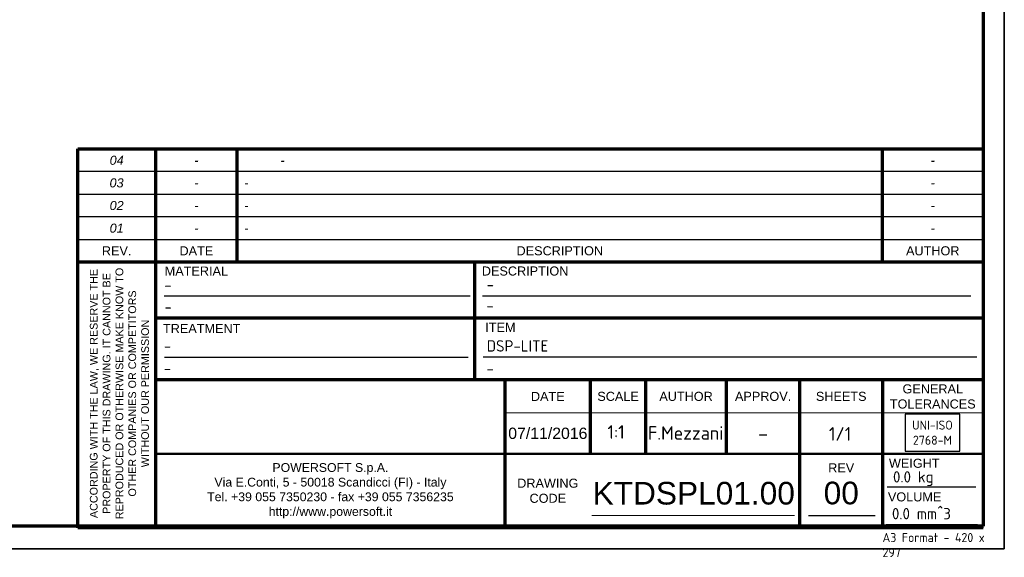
# Model space of a CAD drawing. Header units: millimetres. Extents: x 0 to 420, y -2 to 296.
# Tile 30 of 34: x 203 to 420, y -2 to 117. Entities that reach past the tile are written whole.
import ezdxf
from ezdxf import colors
from ezdxf.entities.mleader import LeaderData, LeaderLine
from ezdxf.math import Vec2, Vec3

# ---------------------------------------------------------------- set-up
doc = ezdxf.new("R2010")
doc.units = ezdxf.units.MM
for name, color, linetype in [('_Translation', 7, 'Continuous'), ('BORDO', 7, 'Continuous'), ('Default', 7, 'Continuous'), ('Predefinito', 7, 'Continuous')]:
    doc.layers.add(name, color=color, linetype=linetype)

# ---------------------------------------------------------------- blocks, each defined once
blk = doc.blocks.new('_DOT')
at = {"color": 0, "linetype": 'ByBlock', "lineweight": -2}
blk.add_line((-0.5, 0), (-1, 0), dxfattribs=at)
at = {"color": 0, "linetype": 'ByBlock', "const_width": 0.5}
blk.add_lwpolyline([(-0.25, 0, 1), (0.25, 0, 1)], format="xyb", close=True, dxfattribs=at)

msp = doc.modelspace()

# ---------------------------------------------------------------- linework, layer by layer
at = {"layer": '_Translation', "color": 7, "linetype": 'Continuous', "lineweight": 70}
for p, q in [((415.345, 291.597), (415.345, 5.051)), ((215.495, 4.67), (215.495, 88.313)), ((215.495, 88.313), (415.317, 88.313)), ((232.692, 88.313), (232.692, 4.67)), ((415.317, 63.319), (215.495, 63.319)), ((303.176, 37.325), (303.176, 63.319)), ((232.692, 51.048), (415.317, 51.048)), ((415.317, 37.325), (232.692, 37.325)), ((309.88, 4.67), (309.88, 37.325)), ((328.634, 37.325), (328.634, 20.997)), ((340.89, 20.997), (340.89, 37.325)), ((358.645, 37.325), (358.645, 20.997)), ((374.9, 4.67), (374.9, 37.325)), ((393.125, 37.325), (393.125, 17.907)), ((415.345, 5.051), (5.475, 5.051))]:
    msp.add_line(p, q, dxfattribs=at)
at = {"layer": '_Translation', "color": 7, "linetype": 'Continuous', "lineweight": 25}
for p, q in [((415.317, 83.329), (215.495, 83.329)), ((215.495, 78.312), (415.317, 78.312)), ((415.317, 73.316), (215.495, 73.316)), ((215.495, 68.318), (415.317, 68.318)), ((234.613, 55.913), (302.1, 55.913)), ((304.865, 55.891), (412.649, 55.891)), ((413.969, 42.326), (304.998, 42.326))]:
    msp.add_line(p, q, dxfattribs=at)
at = {"layer": '_Translation', "color": 7, "linetype": 'Continuous', "lineweight": 30}
msp.add_lwpolyline([(398.129, 29.764), (398.129, 21.581), (410.178, 21.581), (410.178, 29.764), (398.129, 29.764)], dxfattribs=at)
at = {"layer": 'Default', "color": 7, "linetype": 'Continuous', "lineweight": 18}
msp.add_line((328.978, 7.347), (373.734, 7.347), dxfattribs=at)
at = {"layer": 'Predefinito', "color": 7, "linetype": 'Continuous', "lineweight": 35}
for p, q in [((420.012, 296.257), (420.012, -0.008)), ((420.012, -0.008), (0.74, -0.008))]:
    msp.add_line(p, q, dxfattribs=at)
at = {"layer": 'Predefinito', "color": 7, "linetype": 'Continuous', "lineweight": 70}
for p, q in [((250.681, 63.319), (250.681, 88.313)), ((393.125, 63.319), (393.125, 88.313)), ((393.125, 17.907), (393.125, 4.67)), ((415.317, 4.67), (215.495, 4.67))]:
    msp.add_line(p, q, dxfattribs=at)
at = {"layer": 'Predefinito', "color": 7, "linetype": 'Continuous', "lineweight": 9}
for p, q in [((415.317, 88.313), (415.317, 4.67)), ((210.703, -0.008), (420.012, -0.008))]:
    msp.add_line(p, q, dxfattribs=at)
at = {"layer": 'Predefinito', "color": 7, "linetype": 'Continuous', "lineweight": 25}
for p, q in [((234.679, 42.35), (301.649, 42.35)), ((394.147, 13.708), (413.71, 13.708)), ((376.763, 7.347), (391.494, 7.347)), ((393.935, 5.36), (414.071, 5.36))]:
    msp.add_line(p, q, dxfattribs=at)
at = {"layer": 'Predefinito', "color": 7, "linetype": 'Continuous', "lineweight": 18}
msp.add_line((309.88, 30.028), (415.317, 30.028), dxfattribs=at)
at = {"layer": 'Predefinito', "color": 7, "linetype": 'Continuous', "lineweight": 50}
msp.add_line((415.317, 20.997), (232.692, 20.997), dxfattribs=at)

# ---------------------------------------------------------------- texts
at = {"layer": '_Translation', "char_height": 2}
for s, insert, width, attachment_point in [('{\\fArial|b0||i1||c0|p34;\\C7;\\H2.;\\W1.;04}', (224.094, 85.813), 17.19725, 5), ('{\\fArial|b0||i1||c0|p34;\\C7;\\H2.;\\W1.;-}', (241.687, 85.813), 17.98926, 5), ('{\\fArial|b0||i1||c0|p34;\\C7;\\H2.;\\W1.;^I}{\\fArial|b0||i1||c0|p34;\\C7;\\H2.;\\W1.;  -}', (250.681, 85.813), 142.44308, 4), ('{\\fArial|b0||i1||c0|p34;\\C7;\\H2.;\\W1.;-}', (404.221, 85.813), 22.19296, 5), ('{\\fArial|b0||i1||c0|p34;\\C7;\\H2.;\\W1.;03}', (224.077, 80.815), 17.16428, 5), ('{\\fArial|b0||i1||c0|p34;\\C7;\\H2.;\\W1.;-}', (241.687, 80.815), 17.98926, 5), ('{\\fArial|b0||i1||c0|p34;\\C7;\\H2.;\\W1.;  -}', (250.681, 80.815), 142.44308, 4), ('{\\fArial|b0||i1||c0|p34;\\C7;\\H2.;\\W1.;-}', (404.221, 80.815), 22.19296, 5), ('{\\fArial|b0||i1||c0|p34;\\C7;\\H2.;\\W1.;02}', (224.094, 75.816), 17.19725, 5), ('{\\fArial|b0||i1||c0|p34;\\C7;\\H2.;\\W1.;-}', (241.687, 75.814), 17.98926, 5), ('{\\fArial|b0||i1||c0|p34;\\C7;\\H2.;\\W1.;  -}', (250.681, 75.816), 142.44308, 4), ('{\\fArial|b0||i1||c0|p34;\\C7;\\H2.;\\W1.;-}', (404.221, 75.816), 22.19296, 5), ('{\\fArial|b0||i1||c0|p34;\\C7;\\H2.;\\W1.;01}', (224.094, 70.817), 17.19725, 5), ('{\\fArial|b0||i1||c0|p34;\\C7;\\H2.;\\W1.;-}', (241.687, 70.817), 17.98926, 5), ('{\\fArial|b0||i1||c0|p34;\\C7;\\H2.;\\W1.;  -}', (250.681, 70.817), 142.44308, 4), ('{\\fArial|b0||i1||c0|p34;\\C7;\\H2.;\\W1.;-}', (404.221, 70.817), 22.19296, 5), ('{\\fArial|b0||i0||c0|p34;\\C7;\\H2.;\\W1.;REV.}', (224.094, 65.818), 17.19725, 5), ('{\\fArial|b0||i0||c0|p34;\\C7;\\H2.;\\W1.;DATE}', (241.687, 65.818), 17.98926, 5), ('{\\fArial|b0||i0||c0|p34;\\C7;\\H2.;\\W1.;DESCRIPTION}', (321.903, 65.818), 142.44308, 5), ('{\\fArial|b0||i0||c0|p34;\\C7;\\H2.;\\W1.;AUTHOR}', (404.221, 65.818), 22.19296, 5), ('{\\fArial|b0||i0||c0|p34;\\C7;\\H2.;\\W1.;MATERIAL}', (241.686, 61.362), 17.98824, 5), ('{\\fArial|b0||i0||c0|p34;\\C7;\\H2.;\\W1.;DESCRIPTION}', (314.245, 61.354), 22.13987, 5), ('{\\fArial|b0||i0||c0|p34;\\C7;\\H2.;\\W1.;TREATMENT}', (242.855, 48.668), 20.32635, 5), ('{\\fArial|b0||i0||c0|p34;\\C7;\\H2.;\\W1.;ITEM}', (308.802, 48.928), 11.25254, 5), ('{\\fArial|b0||i0||c0|p34;\\C7;\\H2.;\\W1.;GENERAL \\P}{\\fArial|b0||i0||c0|p34;\\C7;\\H2.;\\W1.;TOLERANCES}', (404.221, 33.66), 22.19296, 5), ('{\\fArial|b0||i0||c0|p34;\\C7;\\H2.;\\W1.;DATE}', (319.257, 33.676), 18.75434, 5), ('{\\fArial|b0||i0||c0|p34;\\C7;\\H2.;\\W1.;SCALE}', (334.762, 33.676), 12.25588, 5), ('{\\fArial|b0||i0||c0|p34;\\C7;\\H2.;\\W1.;AUTHOR}', (349.768, 33.676), 17.75458, 5), ('{\\fArial|b0||i0||c0|p34;\\C7;\\H2.;\\W1.;APPROV.}', (366.772, 33.676), 16.25493, 5), ('{\\fArial|b0||i0||c0|p34;\\C7;\\H2.;\\W1.;SHEETS}', (384.012, 33.676), 18.22469, 5), ('{\\fSolid Edge ISO|b0||i0||c0|p34;\\C7;\\H2.;\\W1.;UNI-ISO\\P}{\\fSolid Edge ISO|b0||i0||c0|p34;\\C7;\\H2.;\\W1.;2768-M}', (404.153, 25.673), 12.04884, 5), ('{\\fArial|b0||i0||c0|p34;\\C7;\\H2.;\\W1.;WEIGHT}', (400.136, 18.906), 14.02207, 5), ('{\\fArial|b0||i0||c0|p34;\\C7;\\H2.;\\W1.;REV}', (384.012, 17.913), 18.22469, 5), ('{\\fArial|b0||i0||c0|p34;\\C7;\\H2.;\\W1.;DRAWING\\P}{\\fArial|b0||i0||c0|p34;\\C7;\\H2.;\\W1.;CODE}', (319.257, 12.834), 18.75434, 5), ('{\\fArial|b0||i0||c0|p34;\\C7;\\H2.;\\W1.;VOLUME}', (400.218, 11.48), 14.1342, 5)]:
    msp.add_mtext(s, dxfattribs=dict(at, insert=insert, width=width, attachment_point=attachment_point))
at = {"layer": '_Translation', "insert": (224.712, 34.322), "char_height": 1.7, "width": 57.16663, "attachment_point": 5, "rotation": 90}
msp.add_mtext('{\\fArial|b0||i0||c0|p34;\\C7;\\H1.7;\\W1.;ACCORDING WITH THE LAW, WE RESERVE THE \\P}{\\fArial|b0||i0||c0|p34;\\C7;\\H1.7;\\W1.;PROPERTY OF THIS DRAWING. IT CANNOT BE \\P}{\\fArial|b0||i0||c0|p34;\\C7;\\H1.7;\\W1.;REPRODUCED OR OTHERWISE MAKE KNOW TO \\P}{\\fArial|b0||i0||c0|p34;\\C7;\\H1.7;\\W1.;OTHER COMPANIES OR COMPETITORS \\P}{\\fArial|b0||i0||c0|p34;\\C7;\\H1.7;\\W1.;WITHOUT OUR PERMISSION }', dxfattribs=at)
at = {"layer": 'BORDO', "attachment_point": 5}
for s, insert, char_height, width in [('{\\fArial|b0||i0||c0|p34;\\C7;\\H2.5;\\W1.;07/11/2016}', (319.257, 25.512), 2.5, 18.75434), ('{\\fSolid Edge ISO|b0||i0||c0|p34;\\C7;\\H3.5;\\W1.;-}', (366.772, 25.512), 3.5, 16.25493)]:
    msp.add_mtext(s, dxfattribs=dict(at, insert=insert, char_height=char_height, width=width))
at = {"layer": 'Predefinito'}
for s, insert, char_height, width, attachment_point in [('{\\fArial|b0||i0||c0|p34;\\C7;\\H1.940277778;\\W1.;\\T1.;POWERSOFT S.p.A.\\P}{\\fArial|b0||i0||c0|p34;\\C7;\\H1.940277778;\\W1.;\\T1.;Via E.Conti, 5 - 50018 Scandicci (FI) - Italy\\P}{\\fArial|b0||i0||c0|p34;\\C7;\\H1.940277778;\\W1.;\\T1.;Tel. +39 055 7350230 - fax +39 055 7356235\\P}{\\fArial|b0||i0||c0|p34;\\C7;\\H1.940277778;\\W1.;\\T1.;http://www.powersoft.it\\P}', (271.277, 12.834), 1.94028, 77.20525, 5), ('{\\fSolid Edge ISO|b0||i0||c0|p34;\\C7;\\H2.;\\W1.;A3 Format - 420 x 297}', (393.127, 3.517), 2, 24.65001, 1)]:
    msp.add_mtext(s, dxfattribs=dict(at, insert=insert, char_height=char_height, width=width, attachment_point=attachment_point))

# ---------------------------------------------------------------- leaders
at = {"layer": 'Default', "color": 7, "linetype": 'Continuous', "lineweight": 35}
ml = msp.add_multileader_mtext('Standard', dxfattribs=at)
ml.set_content('{\\pxsm0.9;\\fSolid Edge ISO|b1||i0||c0|p34;\\W1.;-\\P}', color=256)
ml.set_leader_properties()
ml.set_arrow_properties(name='DOT')
ml.build(insert=Vec2(0, 0))
ml.multileader.update_dxf_attribs({"leader_type": 0, "dogleg_length": 0, "arrow_head_size": 3.75})
ctx = ml.context
ctx.base_point, ctx.char_height, ctx.arrow_head_size, ctx.landing_gap_size = Vec3(303.756, 58.384), 2.5, 3.75, 0.875
notes = []
notes.append((ctx, [(0, (0, 0, 0), (0, 0), (1, 0), 1, [])]))
ctx.mtext.insert = Vec3(305.756, 59.634)
ml = msp.add_multileader_mtext('Standard', dxfattribs=at)
ml.set_content('{\\pxsm0.9;\\fSolid Edge ISO|b1||i0||c0|p34;\\W1.;-\\P}', color=256)
ml.set_leader_properties()
ml.set_arrow_properties(name='DOT')
ml.build(insert=Vec2(0, 0))
ml.multileader.update_dxf_attribs({"leader_type": 0, "dogleg_length": 0, "arrow_head_size": 3.75})
ctx = ml.context
ctx.base_point, ctx.char_height, ctx.arrow_head_size, ctx.landing_gap_size = Vec3(232.604, 58.272), 2.5, 3.75, 0.875
notes.append((ctx, [(0, (0, 0, 0), (0, 0), (1, 0), 1, [])]))
ctx.mtext.insert = Vec3(234.604, 59.522)
ml = msp.add_multileader_mtext('Standard', dxfattribs=at)
ml.set_content('{\\pxsm0.9;\\fSolid Edge ISO|b1||i0||c0|p34;\\W1.;-\\P}', color=256)
ml.set_leader_properties()
ml.set_arrow_properties(name='DOT')
ml.build(insert=Vec2(0, 0))
ml.multileader.update_dxf_attribs({"leader_type": 0, "dogleg_length": 0, "arrow_head_size": 3.75})
ctx = ml.context
ctx.base_point, ctx.char_height, ctx.arrow_head_size, ctx.landing_gap_size = Vec3(303.693, 53.705), 2.5, 3.75, 0.875
notes.append((ctx, [(0, (0, 0, 0), (0, 0), (1, 0), 1, [])]))
ctx.mtext.insert = Vec3(305.693, 54.955)
ml = msp.add_multileader_mtext('Standard', dxfattribs=at)
ml.set_content('{\\pxsm0.9;\\fSolid Edge ISO|b1||i0||c0|p34;\\W1.;-\\P}', color=256)
ml.set_leader_properties()
ml.set_arrow_properties(name='DOT')
ml.build(insert=Vec2(0, 0))
ml.multileader.update_dxf_attribs({"leader_type": 0, "dogleg_length": 0, "arrow_head_size": 3.75})
ctx = ml.context
ctx.base_point, ctx.char_height, ctx.arrow_head_size, ctx.landing_gap_size = Vec3(232.632, 53.451), 2.5, 3.75, 0.875
notes.append((ctx, [(0, (0, 0, 0), (0, 0), (1, 0), 1, [])]))
ctx.mtext.insert = Vec3(234.632, 54.701)
ml = msp.add_multileader_mtext('Standard', dxfattribs=at)
ml.set_content('{\\pxsm0.9;\\fSolid Edge ISO|b1||i0||c0|p34;\\W1.;DSP-LITE\\P}', color=256)
ml.set_leader_properties()
ml.set_arrow_properties(name='DOT')
ml.build(insert=Vec2(0, 0))
ml.multileader.update_dxf_attribs({"leader_type": 0, "dogleg_length": 0, "arrow_head_size": 3.75})
ctx = ml.context
ctx.base_point, ctx.char_height, ctx.arrow_head_size, ctx.landing_gap_size = Vec3(303.768, 44.808), 2.5, 3.75, 0.875
notes.append((ctx, [(0, (0, 0, 0), (0, 0), (1, 0), 1, [])]))
ctx.mtext.insert = Vec3(305.768, 46.078)
ml = msp.add_multileader_mtext('Standard', dxfattribs=at)
ml.set_content('{\\pxsm0.9;\\fSolid Edge ISO|b1||i0||c0|p34;\\W1.;-\\P}', color=256)
ml.set_leader_properties()
ml.set_arrow_properties(name='DOT')
ml.build(insert=Vec2(0, 0))
ml.multileader.update_dxf_attribs({"leader_type": 0, "dogleg_length": 0, "arrow_head_size": 3.75})
ctx = ml.context
ctx.base_point, ctx.char_height, ctx.arrow_head_size, ctx.landing_gap_size = Vec3(232.487, 44.836), 2.5, 3.75, 0.875
notes.append((ctx, [(0, (0, 0, 0), (0, 0), (1, 0), 1, [])]))
ctx.mtext.insert = Vec3(234.487, 46.086)
ml = msp.add_multileader_mtext('Standard', dxfattribs=at)
ml.set_content('{\\pxsm0.9;\\fSolid Edge ISO|b1||i0||c0|p34;\\W1.;-\\P}', color=256)
ml.set_leader_properties()
ml.set_arrow_properties(name='DOT')
ml.build(insert=Vec2(0, 0))
ml.multileader.update_dxf_attribs({"leader_type": 0, "dogleg_length": 0, "arrow_head_size": 3.75})
ctx = ml.context
ctx.base_point, ctx.char_height, ctx.arrow_head_size, ctx.landing_gap_size = Vec3(232.475, 39.85), 2.5, 3.75, 0.875
notes.append((ctx, [(0, (0, 0, 0), (0, 0), (1, 0), 1, [])]))
ctx.mtext.insert = Vec3(234.475, 41.1)
ml = msp.add_multileader_mtext('Standard', dxfattribs=at)
ml.set_content('{\\pxsm0.9;\\fSolid Edge ISO|b1||i0||c0|p34;\\W1.;-\\P}', color=256)
ml.set_leader_properties()
ml.set_arrow_properties(name='DOT')
ml.build(insert=Vec2(0, 0))
ml.multileader.update_dxf_attribs({"leader_type": 0, "dogleg_length": 0, "arrow_head_size": 3.75})
ctx = ml.context
ctx.base_point, ctx.char_height, ctx.arrow_head_size, ctx.landing_gap_size = Vec3(303.717, 39.808), 2.5, 3.75, 0.875
notes.append((ctx, [(0, (0, 0, 0), (0, 0), (1, 0), 1, [])]))
ctx.mtext.insert = Vec3(305.717, 41.058)
ml = msp.add_multileader_mtext('Standard', dxfattribs=at)
ml.set_content('{\\pxsm0.9;\\fSolid Edge ISO|b0||i0||c0|p34;\\W1.;1:1\\P}', color=256)
ml.set_leader_properties()
ml.set_arrow_properties(name='DOT')
ml.build(insert=Vec2(0, 0))
ml.multileader.update_dxf_attribs({"leader_type": 0, "dogleg_length": 0, "arrow_head_size": 4.5})
ctx = ml.context
ctx.base_point, ctx.char_height, ctx.arrow_head_size, ctx.landing_gap_size = Vec3(331.031, 25.828), 3, 4.5, 1.05
ctx.text_align_type = 1
notes.append((ctx, [(0, (0, 0, 0), (0, 0), (1, 0), 1, [])]))
ctx.mtext.insert, ctx.mtext.alignment = Vec3(334.33, 27.331), 2
ml = msp.add_multileader_mtext('Standard', dxfattribs=at)
ml.set_content('{\\pxsm0.9;\\fSolid Edge ISO|b0||i0||c0|p34;\\W1.;F.Mezzani\\P}', color=256)
ml.set_leader_properties()
ml.set_arrow_properties(name='DOT')
ml.build(insert=Vec2(0, 0))
ml.multileader.update_dxf_attribs({"leader_type": 0, "dogleg_length": 0, "arrow_head_size": 4.5})
ctx = ml.context
ctx.base_point, ctx.char_height, ctx.arrow_head_size, ctx.landing_gap_size = Vec3(340.96, 25.592), 3, 4.5, 1.05
ctx.text_align_type = 1
notes.append((ctx, [(0, (0, 0, 0), (0, 0), (1, 0), 1, [])]))
ctx.mtext.insert, ctx.mtext.alignment = Vec3(349.689, 27.097), 2
ml = msp.add_multileader_mtext('Standard', dxfattribs=at)
ml.set_content('{\\pxsm0.9;\\fSolid Edge ISO|b0||i0||c0|p34;\\W1.;1/1\\P}', color=256)
ml.set_leader_properties()
ml.set_arrow_properties(name='DOT')
ml.build(insert=Vec2(0, 0))
ml.multileader.update_dxf_attribs({"leader_type": 0, "dogleg_length": 0, "arrow_head_size": 4.5})
ctx = ml.context
ctx.base_point, ctx.char_height, ctx.arrow_head_size, ctx.landing_gap_size = Vec3(380.167, 25.394), 3, 4.5, 1.05
ctx.text_align_type = 1
notes.append((ctx, [(0, (0, 0, 0), (0, 0), (1, 0), 1, [])]))
ctx.mtext.insert, ctx.mtext.alignment = Vec3(383.766, 26.899), 2
ml = msp.add_multileader_mtext('Standard', dxfattribs=at)
ml.set_content('{\\pxsm0.9;\\fSolid Edge ISO|b0||i0||c0|p34;\\W1.;0.0 kg\\P}', color=256)
ml.set_leader_properties()
ml.set_arrow_properties(name='DOT')
ml.build(insert=Vec2(0, 0))
ml.multileader.update_dxf_attribs({"leader_type": 0, "dogleg_length": 0, "arrow_head_size": 3.75})
ctx = ml.context
ctx.base_point, ctx.char_height, ctx.arrow_head_size, ctx.landing_gap_size = Vec3(393.448, 15.582), 2.5, 3.75, 0.875
notes.append((ctx, [(0, (0, 0, 0), (0, 0), (1, 0), 1, [])]))
ctx.mtext.insert = Vec3(395.448, 17.158)
ml = msp.add_multileader_mtext('Standard', dxfattribs=at)
ml.set_content('{\\pxsm0.9;\\fArial|b0||i0||c0|p34;\\W1.;00\\P}', color=256)
ml.set_leader_properties()
ml.set_arrow_properties(name='DOT')
ml.build(insert=Vec2(0, 0))
ml.multileader.update_dxf_attribs({"leader_type": 0, "dogleg_length": 0, "arrow_head_size": 7.5})
ctx = ml.context
ctx.base_point, ctx.char_height, ctx.arrow_head_size, ctx.landing_gap_size = Vec3(378.456, 12.306), 5, 7.5, 1.75
ctx.text_align_type = 1
notes.append((ctx, [(0, (0, 0, 0), (0, 0), (1, 0), 1, [])]))
ctx.mtext.insert, ctx.mtext.alignment = Vec3(384.024, 14.848), 2
ml = msp.add_multileader_mtext('Standard', dxfattribs=at)
ml.set_content('{\\pxsm0.9;\\fArial|b0||i0||c0|p34;\\W1.;KTDSPL01.00\\P}', color=256)
ml.set_leader_properties()
ml.set_arrow_properties(name='DOT')
ml.build(insert=Vec2(0, 0))
ml.multileader.update_dxf_attribs({"leader_type": 0, "dogleg_length": 0, "arrow_head_size": 7.5})
ctx = ml.context
ctx.base_point, ctx.char_height, ctx.arrow_head_size, ctx.landing_gap_size = Vec3(327.139, 12.259), 5, 7.5, 1.75
notes.append((ctx, [(0, (0, 0, 0), (0, 0), (1, 0), 1, [])]))
ctx.mtext.insert = Vec3(329.139, 14.801)
ml = msp.add_multileader_mtext('Standard', dxfattribs=at)
ml.set_content('{\\pxsm0.9;\\fSolid Edge ISO|b0||i0||c0|p34;\\W1.;0.0 mm^ 3\\P}', color=256)
ml.set_leader_properties()
ml.set_arrow_properties(name='DOT')
ml.build(insert=Vec2(0, 0))
ml.multileader.update_dxf_attribs({"leader_type": 0, "dogleg_length": 0, "arrow_head_size": 3.75})
ctx = ml.context
ctx.base_point, ctx.char_height, ctx.arrow_head_size, ctx.landing_gap_size = Vec3(393.214, 7.775), 2.5, 3.75, 0.875
notes.append((ctx, [(0, (0, 0, 0), (0, 0), (1, 0), 1, [])]))
ctx.mtext.insert = Vec3(395.214, 9.037)
for ctx, leaders in notes:
    for number, flags, end, landing, length, lines in leaders:
        leader = LeaderData()
        leader.index, (leader.has_last_leader_line, leader.has_dogleg_vector, leader.attachment_direction) = number, flags
        leader.last_leader_point, leader.dogleg_vector, leader.dogleg_length = Vec3(end), Vec3(landing), length
        for number, points, colour, breaks in lines:
            line = LeaderLine()
            line.index, line.vertices, line.color, line.breaks = number, Vec3.list(points), colors.encode_raw_color(colour), breaks
            leader.lines.append(line)
        ctx.leaders.append(leader)

doc.saveas('drawing.dxf')
